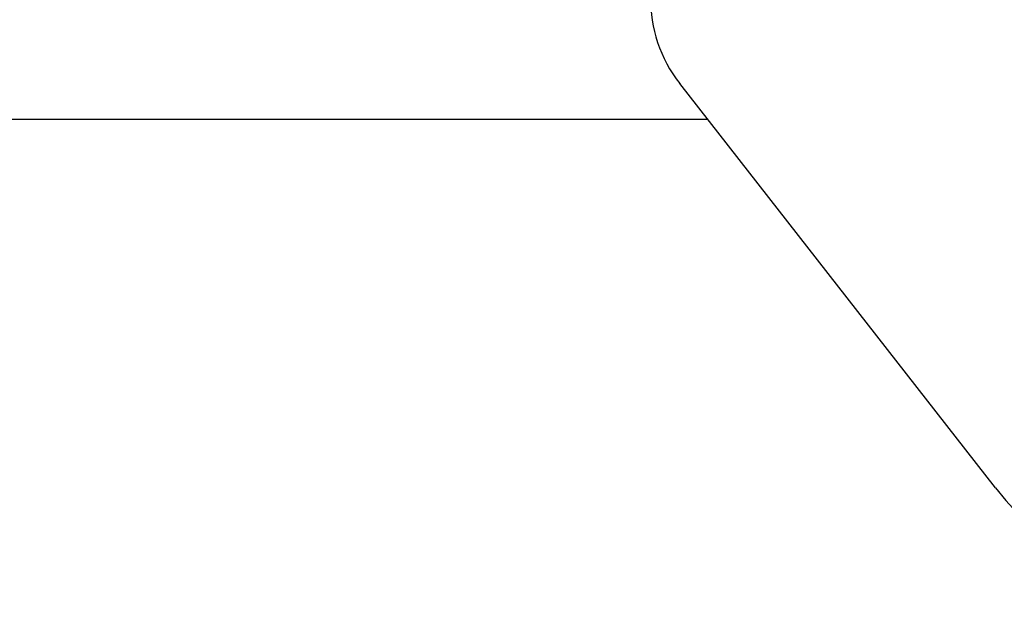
# Model space of a CAD drawing. Header units: millimetres. Extents: x 0 to 4200, y 0 to 2970.
# Tile 10 of 22: x 835 to 885, y 2159 to 2189. Entities that reach past the tile are written whole.
import ezdxf

# ---------------------------------------------------------------- set-up
doc = ezdxf.new("R2010")
doc.units = ezdxf.units.MM
doc.header["$LTSCALE"] = 231
doc.layers.get('0').update_dxf_attribs({"linetype": 'CONTINUOUS'})

msp = doc.modelspace()

# ---------------------------------------------------------------- hatches: boundary and pattern name
at = {"linetype": 'CONTINUOUS'}
h = msp.add_hatch(dxfattribs=at)
h.set_pattern_fill('A', color=2, scale=3.5117968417, angle=45, style=0, pattern_type=0)
h.set_pattern_definition([(45, (0, 0), (-2.4832153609, 2.4832153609), [])])
edge = h.paths.add_edge_path()
edge.add_line((1696.7211471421, 2183.6710856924), (1641.3417305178, 2183.6710856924))
edge.add_arc((1641.3417305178, 2191.2916690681), 7.6205833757, 180, 270)
edge.add_line((1633.7211471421, 2191.2916690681), (1633.7211471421, 2238.0505023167))
edge.add_arc((1629.1005637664, 2238.0505023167), 4.6205833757, 0, 90)
edge.add_line((1629.1005637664, 2242.6710856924), (1622.0909032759, 2242.6710856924))
edge.add_line((1622.0909032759, 2242.6710856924), (1624.171025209, 2240.5909637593))
edge.add_arc((1624.5811471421, 2241.0010856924), 0.58, 225, 270)
edge.add_line((1624.5811471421, 2240.4210856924), (1628.1211471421, 2240.4210856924))
edge.add_line((1628.1211471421, 2240.4210856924), (1628.1211471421, 2238.7210856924))
edge.add_line((1618.7211471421, 2238.7210856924), (1628.1211471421, 2238.7210856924))
edge.add_arc((1618.7211471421, 2243.4210856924), 4.7, 141.9878905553, 270)
edge.add_arc((1613.8336388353, 2247.8010856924), 1.9, 172.3377443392, 308.5652107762)
edge.add_arc((1622.1586373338, 2246.6810856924), 10.3, 108.9801928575, 172.3377443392)
edge.add_line((1323.9211471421, 2256.4210856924), (1618.8086522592, 2256.4210856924))
edge.add_arc((1323.9211471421, 2254.6710856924), 1.75, 90, 180)
edge.add_line((1322.1711471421, 2247.6710856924), (1322.1711471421, 2254.6710856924))
edge.add_line((1320.9211471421, 2247.6710856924), (1322.1711471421, 2247.6710856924))
edge.add_line((1320.9211471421, 2247.6710856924), (1320.9211471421, 2254.6710856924))
edge.add_arc((1323.9211471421, 2254.6710856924), 3, 90, 180)
edge.add_line((1323.9211471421, 2257.6710856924), (1661.4404220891, 2257.6710856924))
edge.add_arc((1661.4404220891, 2259.6518107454), 1.9807250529, 270, 360)
edge.add_line((1663.4211471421, 2274.6710856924), (1663.4211471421, 2259.6518107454))
edge.add_line((1664.6711471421, 2274.6710856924), (1663.4211471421, 2274.6710856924))
edge.add_line((1664.6711471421, 2274.6710856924), (1664.6711471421, 2259.6518107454))
edge.add_arc((1661.4404220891, 2259.6518107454), 3.2307250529, 270, 360)
edge.add_line((1625.5086224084, 2256.4210856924), (1661.4404220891, 2256.4210856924))
edge.add_arc((1622.1586373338, 2246.6810856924), 10.3, 53.1301023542, 71.0198071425)
edge.add_arc((1628.1886373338, 2254.7210856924), 0.25, 244.4561633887, 53.1301023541)
edge.add_arc((1625.321147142, 2248.7210856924), 6.4, 64.4561633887, 165.2716043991)
edge.add_arc((1619.615010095, 2250.2210856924), 0.5, 165.2716043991, 270)
edge.add_line((1619.615010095, 2249.7210856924), (1628.4211471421, 2249.7210856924))
edge.add_arc((1628.4211471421, 2249.6210856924), 0.1, 0, 90)
edge.add_line((1628.5211471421, 2249.6210856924), (1628.5211471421, 2246.5510856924))
edge.add_arc((1628.4211471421, 2246.5510856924), 0.1, 270, 360)
edge.add_line((1628.2165410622, 2246.4510856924), (1628.4211471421, 2246.4510856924))
edge.add_arc((1628.2165410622, 2246.5510856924), 0.1, 197.4576031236, 270)
edge.add_line((1628.1211471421, 2246.5210856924), (1628.1211471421, 2246.4210856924))
edge.add_line((1624.5811471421, 2246.4210856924), (1628.1211471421, 2246.4210856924))
edge.add_arc((1624.5811471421, 2245.8410856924), 0.58, 90, 135)
edge.add_line((1624.171025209, 2246.2512076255), (1623.5909032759, 2245.6710856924))
edge.add_line((1629.1005637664, 2245.6710856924), (1623.5909032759, 2245.6710856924))
edge.add_arc((1629.1005637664, 2238.0505023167), 7.6205833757, 0, 90)
edge.add_line((1636.7211471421, 2191.2916690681), (1636.7211471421, 2238.0505023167))
edge.add_arc((1641.3417305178, 2191.2916690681), 4.6205833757, 180, 270)
edge.add_line((1696.7211471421, 2186.6710856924), (1641.3417305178, 2186.6710856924))
edge.add_line((1696.7211471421, 2186.6710856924), (1696.7211471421, 2183.6710856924))
edge = h.paths.add_edge_path()
edge.add_line((827.2791857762, 2183.6710856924), (773.2211471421, 2183.6710856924))
edge.add_line((773.2211471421, 2183.6710856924), (790.2211471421, 2183.6710856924))
edge.add_line((790.2211471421, 2183.6710856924), (790.2211471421, 2181.1710856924))
edge.add_line((773.2211471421, 2181.1710856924), (790.2211471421, 2181.1710856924))
edge.add_arc((773.2211471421, 2183.6710856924), 2.5, 90, 270)
edge.add_line((827.2791857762, 2186.1710856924), (773.2211471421, 2186.1710856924))
edge.add_arc((827.2791857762, 2190.1130470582), 3.9419613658, 270, 360)
edge.add_line((831.2211471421, 2238.2291243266), (831.2211471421, 2190.1130470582))
edge.add_arc((837.6631085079, 2238.2291243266), 6.4419613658, 90, 180)
edge.add_line((844.8513910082, 2244.6710856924), (837.6631085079, 2244.6710856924))
edge.add_line((843.2712690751, 2246.2512076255), (844.8513910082, 2244.6710856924))
edge.add_arc((842.8611471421, 2245.8410856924), 0.58, 45, 90)
edge.add_line((839.3211471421, 2246.4210856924), (842.8611471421, 2246.4210856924))
edge.add_line((839.3211471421, 2246.5210856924), (839.3211471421, 2246.4210856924))
edge.add_arc((839.2257532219, 2246.5510856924), 0.1, 270, 342.5423968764)
edge.add_line((839.0211471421, 2246.4510856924), (839.2257532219, 2246.4510856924))
edge.add_arc((839.0211471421, 2246.5510856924), 0.1, 180, 270)
edge.add_line((838.9211471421, 2249.6210856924), (838.9211471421, 2246.5510856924))
edge.add_arc((839.0211471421, 2249.6210856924), 0.1, 90, 180)
edge.add_line((839.0211471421, 2249.7210856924), (847.8272841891, 2249.7210856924))
edge.add_arc((847.8272841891, 2250.2210856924), 0.5, 270, 14.7283956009)
edge.add_arc((842.1211471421, 2248.7210856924), 6.4, 14.7283956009, 115.5438366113)
edge.add_arc((839.2536569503, 2254.7210856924), 0.25, 126.8698976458, 295.5438366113)
edge.add_arc((845.2836569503, 2246.6810856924), 10.3, 108.9801928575, 126.8698976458)
edge.add_line((825.401872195, 2256.4210856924), (841.9336718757, 2256.4210856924))
edge.add_arc((825.401872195, 2259.6518107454), 3.2307250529, 180, 270)
edge.add_line((822.1711471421, 2274.6710856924), (822.1711471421, 2259.6518107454))
edge.add_line((822.1711471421, 2274.6710856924), (823.4211471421, 2274.6710856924))
edge.add_line((823.4211471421, 2274.6710856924), (823.4211471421, 2259.6518107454))
edge.add_arc((825.401872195, 2259.6518107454), 1.9807250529, 180, 270)
edge.add_line((825.401872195, 2257.6710856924), (876.7711471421, 2257.6710856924))
edge.add_line((876.7711471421, 2257.6710856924), (876.7711471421, 2253.4210856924))
edge.add_line((876.7711471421, 2253.4210856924), (867.2711471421, 2253.4210856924))
edge.add_line((867.2711471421, 2253.4210856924), (867.2711471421, 2256.4210856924))
edge.add_line((848.6336420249, 2256.4210856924), (867.2711471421, 2256.4210856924))
edge.add_arc((845.2836569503, 2246.6810856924), 10.3, 7.6622556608, 71.0198071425)
edge.add_arc((853.6086554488, 2247.8010856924), 1.9, 231.4347892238, 7.6622556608)
edge.add_arc((848.7211471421, 2243.4210856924), 4.7, 270, 38.0121094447)
edge.add_line((839.3211471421, 2238.7210856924), (848.7211471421, 2238.7210856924))
edge.add_line((839.3211471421, 2240.4210856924), (839.3211471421, 2238.7210856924))
edge.add_line((839.3211471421, 2240.4210856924), (842.8611471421, 2240.4210856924))
edge.add_arc((842.8611471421, 2241.0010856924), 0.58, 270, 315)
edge.add_line((844.8513910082, 2242.1710856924), (843.2712690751, 2240.5909637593))
edge.add_line((844.8513910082, 2242.1710856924), (837.6631085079, 2242.1710856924))
edge.add_arc((837.6631085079, 2238.2291243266), 3.9419613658, 90, 180)
edge.add_line((833.7211471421, 2238.2291243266), (833.7211471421, 2211.6710856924))
edge.add_line((833.7211471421, 2211.6710856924), (859.6425577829, 2211.6710856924))
edge.add_arc((859.6425577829, 2198.7484404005), 12.9226452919, 65, 90)
edge.add_line((865.1039036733, 2210.4603344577), (883.1588332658, 2202.0411825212))
edge.add_line((881.0457419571, 2197.509643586), (883.1588332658, 2202.0411825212))
edge.add_line((862.9908123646, 2205.9287955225), (881.0457419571, 2197.509643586))
edge.add_arc((859.6425577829, 2198.7484404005), 7.9226452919, 65, 90)
edge.add_line((833.7211471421, 2206.6710856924), (859.6425577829, 2206.6710856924))
edge.add_line((833.7211471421, 2206.6710856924), (833.7211471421, 2190.1130470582))
edge.add_arc((827.2791857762, 2190.1130470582), 6.4419613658, 270, 360)
edge = h.paths.add_edge_path()
edge.add_line((1663.4904220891, 2277.6710856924), (1659.8711471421, 2277.6710856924))
edge.add_line((1659.8711471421, 2277.6710856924), (1323.7035349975, 2302.1193898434))
edge.add_arc((1323.9211399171, 2305.111487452), 2.9999997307, 179.9999999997, 265.8403992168)
edge.add_line((1320.9211471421, 2305.111487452), (1320.9211471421, 2317.9580493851))
edge.add_line((1320.9211471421, 2317.9580493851), (1322.1711471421, 2317.9580493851))
edge.add_line((1322.1711471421, 2305.111487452), (1322.1711471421, 2317.9580493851))
edge.add_arc((1323.9211399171, 2305.111487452), 1.7499998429, 179.9999999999, 265.8403992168)
edge.add_line((1659.9165412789, 2278.9210856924), (1323.794203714, 2303.3660971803))
edge.add_line((1663.4904220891, 2278.9210856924), (1659.9165412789, 2278.9210856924))
edge.add_arc((1663.4904220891, 2275.6903606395), 3.2307250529, 0, 90)
edge.add_line((1666.7211471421, 2229.2710856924), (1666.7211471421, 2275.6903606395))
edge.add_arc((1665.4711471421, 2229.2710856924), 1.25, 180, 360)
edge.add_line((1664.2211471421, 2229.2710856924), (1664.2211471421, 2241.5710856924))
edge.add_line((1665.4711471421, 2241.5710856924), (1664.2211471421, 2241.5710856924))
edge.add_line((1665.4711471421, 2229.2710856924), (1665.4711471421, 2241.5710856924))
edge.add_line((1665.4711471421, 2229.2710856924), (1665.4711471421, 2275.6903606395))
edge.add_arc((1663.4904220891, 2275.6903606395), 1.9807250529, 0, 90)
edge = h.paths.add_edge_path()
edge.add_line((826.9711471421, 2277.6710856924), (823.351872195, 2277.6710856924))
edge.add_arc((823.351872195, 2275.6903606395), 1.9807250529, 90, 180)
edge.add_line((821.3711471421, 2229.2710856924), (821.3711471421, 2275.6903606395))
edge.add_line((821.3711471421, 2229.2710856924), (821.3711471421, 2241.5710856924))
edge.add_line((821.3711471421, 2241.5710856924), (822.6211471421, 2241.5710856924))
edge.add_line((822.6211471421, 2229.2710856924), (822.6211471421, 2241.5710856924))
edge.add_arc((821.3711471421, 2229.2710856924), 1.25, 180, 360)
edge.add_line((820.1211471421, 2229.2710856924), (820.1211471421, 2275.6903606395))
edge.add_arc((823.351872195, 2275.6903606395), 3.2307250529, 90, 180)
edge.add_line((826.9257530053, 2278.9210856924), (823.351872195, 2278.9210856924))
edge.add_line((856.3227189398, 2281.0590250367), (826.9257530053, 2278.9210856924))
edge.add_arc((856.2683177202, 2281.8070494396), 0.75, 274.1596, 4.1596)
edge.add_line((857.016342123, 2281.8614506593), (856.9982083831, 2282.1107921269))
edge.add_arc((859.2422815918, 2282.2739957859), 2.25, 94.1596, 184.1596)
edge.add_line((859.0790779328, 2284.5180689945), (869.5661318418, 2285.2807560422))
edge.add_line((869.5661318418, 2285.2807560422), (869.1309220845, 2291.2649512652))
edge.add_line((874.2922904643, 2291.6403196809), (869.1309220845, 2291.2649512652))
edge.add_line((874.2922904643, 2291.6403196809), (874.2268710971, 2292.5398451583))
edge.add_arc((887.5872579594, 2278.7507167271), 19.2, 94.1596, 134.0952678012)
edge.add_arc((887.5872579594, 2278.7507167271), 19.2, 54.2239321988, 94.1596)
edge.add_line((898.8773591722, 2293.428306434), (898.811939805, 2294.3278319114))
edge.add_line((907.6209221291, 2294.0641954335), (898.8773591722, 2293.428306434))
edge.add_line((907.6209221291, 2294.0641954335), (910.3669974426, 2334.9721295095))
edge.add_line((910.3669974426, 2334.9721295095), (904.0811441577, 2335.3940874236))
edge.add_line((904.0811441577, 2335.3940874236), (905.7555803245, 2360.3379496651))
edge.add_arc((929.8102717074, 2308.0916511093), 57.5178571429, 98.9193008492, 114.7217914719)
edge.add_line((920.8925199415, 2364.9139846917), (920.9594973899, 2365.9117392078))
edge.add_arc((929.877249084, 2309.089404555), 57.5178581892, 93.9397614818, 98.9193006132)
edge.add_line((925.8583555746, 2365.4735842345), (925.9253330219, 2366.4713387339))
edge.add_arc((929.8102717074, 2308.0916511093), 57.5178571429, 93.099724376, 93.9397616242)
edge.add_line((926.7000505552, 2365.5253556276), (926.7670280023, 2366.5231101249))
edge.add_arc((929.877249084, 2309.089404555), 57.5178581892, 86.5480971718, 93.0997242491)
edge.add_line((933.2734581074, 2365.5051532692), (933.3404355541, 2366.5029077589))
edge.add_arc((929.8102717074, 2308.0916511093), 57.5178571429, 86.1596, 86.5480971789)
edge.add_arc((929.8102717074, 2308.0916511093), 57.5178571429, 81.0261469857, 86.1596)
edge.add_line((938.7821208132, 2364.9054682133), (938.8490982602, 2365.9032227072))
edge.add_arc((929.877249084, 2309.089404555), 57.5178581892, 76.0829275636, 81.0261470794)
edge.add_line((943.6443102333, 2363.9210633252), (943.7112876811, 2364.9188178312))
edge.add_arc((929.8102717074, 2308.0916511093), 57.5178571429, 57.5974085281, 76.0829273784)
edge.add_line((958.957641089, 2331.7103278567), (960.6320772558, 2356.6541900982))
edge.add_line((958.957641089, 2331.7103278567), (952.6717878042, 2332.1322857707))
edge.add_line((950.3248265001, 2297.1699022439), (952.6717878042, 2332.1322857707))
edge.add_line((959.1089173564, 2297.8087386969), (950.3248265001, 2297.1699022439))
edge.add_line((959.1089173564, 2297.8087386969), (959.0434979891, 2298.7082641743))
edge.add_arc((972.363356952, 2284.9161882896), 19.1739406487, 91.1700327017, 134.0021626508)
edge.add_arc((972.363356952, 2284.9161882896), 19.1739406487, 54.3170373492, 91.1700327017)
edge.add_line((983.6129302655, 2299.590830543), (983.5475108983, 2300.4903560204))
edge.add_line((988.8148265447, 2299.9691464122), (983.6129302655, 2299.590830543))
edge.add_line((989.2500363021, 2293.9849511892), (988.8148265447, 2299.9691464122))
edge.add_line((989.2500363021, 2293.9849511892), (1003.6971291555, 2295.0356381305))
edge.add_arc((1003.8603328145, 2292.7915649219), 2.25, 4.1596, 94.1596)
edge.add_line((1006.122539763, 2292.7054271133), (1006.1044060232, 2292.9547685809))
edge.add_arc((1006.8705641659, 2292.759828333), 0.75, 184.1596, 274.1596)
edge.add_line((1163.0480905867, 2303.3660971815), (1006.9249653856, 2292.0118039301))
edge.add_arc((1162.9211543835, 2305.1114874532), 1.7499998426, 274.1596007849, 360)
edge.add_line((1164.6711471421, 2305.1114874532), (1164.6711471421, 2317.9580493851))
edge.add_line((1165.9211471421, 2317.9580493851), (1164.6711471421, 2317.9580493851))
edge.add_line((1165.9211471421, 2305.1114874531), (1165.9211471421, 2317.9580493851))
edge.add_arc((1162.9211543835, 2305.1114874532), 2.9999997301, 274.159600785, 360)
edge.add_line((1163.1387593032, 2302.1193898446), (1007.015634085, 2290.765096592))
edge.add_arc((1006.8705641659, 2292.759828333), 2, 184.1596, 274.1596)
edge.add_line((1004.8758324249, 2292.6147584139), (1004.857698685, 2292.8640998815))
edge.add_arc((1003.8603328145, 2292.7915649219), 1, 4.1596, 94.1596)
edge.add_line((983.7711471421, 2292.3331892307), (1003.787797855, 2293.7889307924))
edge.add_line((983.7711471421, 2292.3331892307), (983.6804784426, 2293.5798965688))
edge.add_line((983.6804784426, 2293.5798965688), (976.7829629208, 2293.0782641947))
edge.add_line((976.7829629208, 2293.0782641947), (976.8223371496, 2292.5368630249))
edge.add_line((976.8223371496, 2292.5368630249), (976.7257294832, 2292.4725171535))
edge.add_line((979.7286768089, 2251.1815701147), (976.7257294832, 2292.4725171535))
edge.add_line((979.7286768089, 2251.1815701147), (979.9829079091, 2251.2000594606))
edge.add_line((979.9829079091, 2251.2000594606), (979.83783799, 2253.1947912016))
edge.add_line((983.7711471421, 2253.4808471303), (979.83783799, 2253.1947912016))
edge.add_line((983.7711471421, 2257.6710856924), (983.7711471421, 2253.4808471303))
edge.add_line((983.7711471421, 2257.6710856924), (1162.9211471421, 2257.6710856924))
edge.add_arc((1162.9211471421, 2254.6710856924), 3, 0, 90)
edge.add_line((1165.9211471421, 2247.6710856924), (1165.9211471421, 2254.6710856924))
edge.add_line((1165.9211471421, 2247.6710856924), (1164.6711471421, 2247.6710856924))
edge.add_line((1164.6711471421, 2247.6710856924), (1164.6711471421, 2254.6710856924))
edge.add_arc((1162.9211471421, 2254.6710856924), 1.75, 0, 90)
edge.add_line((992.2711471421, 2256.4210856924), (1162.9211471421, 2256.4210856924))
edge.add_line((992.2711471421, 2253.4210856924), (992.2711471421, 2256.4210856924))
edge.add_line((992.2711471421, 2253.4210856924), (984.6300393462, 2253.4210856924))
edge.add_line((984.7662669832, 2251.547936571), (984.6300393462, 2253.4210856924))
edge.add_line((984.7662669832, 2251.547936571), (982.0547364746, 2251.3507363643))
edge.add_spline(control_points=[(982.0547364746, 2251.3507363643), (982.2048217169, 2251.3223631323), (982.5125530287, 2251.2641429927), (982.9967056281, 2251.1724199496), (983.3347668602, 2251.1082971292), (983.5075995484, 2251.0754969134)], knot_values=[0, 0, 0, 0, 0.3333333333, 0.6666666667, 1, 1, 1, 1], degree=3, periodic=0)
edge.add_line((984.0617814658, 2243.4554177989), (983.5075995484, 2251.0754969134))
edge.add_spline(control_points=[(982.6640301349, 2242.9728630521), (982.808430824, 2243.0226532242), (983.1045002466, 2243.1247856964), (983.5702870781, 2243.2855945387), (983.8955132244, 2243.397955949), (984.0617814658, 2243.4554177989)], knot_values=[0, 0, 0, 0, 0.3333333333, 0.6666666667, 1, 1, 1, 1], degree=3, periodic=0)
edge.add_line((980.3379704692, 2242.8036968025), (982.6640301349, 2242.9728630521))
edge.add_line((980.5265613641, 2240.2105455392), (980.3379704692, 2242.8036968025))
edge.add_arc((790.8319846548, 2407.5216997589), 252.9368651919, 318.2630733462, 318.5876150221)
edge.add_line((979.575802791, 2239.1387590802), (971.8502399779, 2238.5769056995))
edge.add_arc((1122.3043149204, 2418.3203408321), 234.4016365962, 229.7188100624, 230.0690147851)
edge.add_line((970.7544114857, 2239.4998509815), (970.5658205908, 2242.0930022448))
edge.add_line((968.2397609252, 2241.9238359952), (970.5658205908, 2242.0930022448))
edge.add_spline(control_points=[(966.7868978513, 2242.1990754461), (966.9591136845, 2242.1663922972), (967.2963529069, 2242.1024252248), (967.7805490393, 2242.0106934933), (968.0890778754, 2241.9523222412), (968.2397609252, 2241.9238359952)], knot_values=[0, 0, 0, 0, 0.3333333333, 0.6666666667, 1, 1, 1, 1], degree=3, periodic=0)
edge.add_line((966.7868978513, 2242.1990754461), (966.232715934, 2249.8191545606))
edge.add_spline(control_points=[(966.232715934, 2249.8191545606), (966.3983907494, 2249.8764113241), (966.7228260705, 2249.9884996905), (967.1886547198, 2250.1493234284), (967.4854914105, 2250.2517208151), (967.6304672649, 2250.3017093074)], knot_values=[0, 0, 0, 0, 0.3333333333, 0.6666666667, 1, 1, 1, 1], degree=3, periodic=0)
edge.add_line((967.6304672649, 2250.3017093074), (964.9189367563, 2250.1045091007))
edge.add_line((964.9189367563, 2250.1045091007), (964.7738668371, 2252.0992408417))
edge.add_line((969.5572259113, 2252.4471179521), (964.7738668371, 2252.0992408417))
edge.add_line((969.7022958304, 2250.4523862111), (969.5572259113, 2252.4471179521))
edge.add_line((969.7022958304, 2250.4523862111), (969.9565269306, 2250.470875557))
edge.add_line((969.9565269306, 2250.470875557), (966.9535796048, 2291.7618225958))
edge.add_line((966.9535796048, 2291.7618225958), (966.8486784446, 2291.8115134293))
edge.add_line((966.8093042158, 2292.3529145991), (966.8486784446, 2291.8115134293))
edge.add_line((966.8093042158, 2292.3529145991), (959.6804784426, 2291.834459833))
edge.add_line((959.6804784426, 2291.834459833), (959.7711471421, 2290.5877524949))
edge.add_line((950.2711471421, 2289.8968504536), (959.7711471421, 2290.5877524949))
edge.add_line((950.2711471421, 2289.8968504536), (950.1804784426, 2291.1435577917))
edge.add_line((950.1804784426, 2291.1435577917), (954.3422308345, 2291.4462276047))
edge.add_line((954.3422308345, 2291.4462276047), (954.1971609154, 2293.4409593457))
edge.add_line((954.1971609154, 2293.4409593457), (949.2103315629, 2293.0782845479))
edge.add_line((948.9201917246, 2297.0677480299), (949.2103315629, 2293.0782845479))
edge.add_line((947.1018903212, 2296.9355092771), (948.9201917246, 2297.0677480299))
edge.add_line((947.1018903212, 2296.9355092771), (950.2827027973, 2344.319667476))
edge.add_line((951.7543906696, 2344.2208757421), (950.2827027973, 2344.319667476))
edge.add_line((952.5581200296, 2356.193929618), (951.7543906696, 2344.2208757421))
edge.add_line((952.5581200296, 2356.193929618), (942.1066417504, 2356.8955183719))
edge.add_line((941.0350026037, 2340.9314465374), (942.1066417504, 2356.8955183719))
edge.add_line((937.8421882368, 2341.1457743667), (941.0350026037, 2340.9314465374))
edge.add_line((937.8421882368, 2341.1457743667), (939.5133030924, 2340.5755652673))
edge.add_line((939.5133030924, 2340.5755652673), (939.1190740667, 2334.7027856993))
edge.add_line((939.1190740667, 2334.7027856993), (937.3867415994, 2334.361043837))
edge.add_line((937.3867415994, 2334.361043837), (935.590783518, 2334.481603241))
edge.add_line((935.590783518, 2334.481603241), (927.2052071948, 2209.5627411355))
edge.add_line((927.2052071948, 2209.5627411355), (920.5488930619, 2210.0095674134))
edge.add_line((927.0750131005, 2207.721883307), (920.5488930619, 2210.0095674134))
edge.add_line((927.0750131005, 2207.721883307), (926.0825930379, 2204.8907876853))
edge.add_line((926.0825930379, 2204.8907876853), (911.9271149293, 2209.8528879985))
edge.add_line((912.919534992, 2212.6839836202), (911.9271149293, 2209.8528879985))
edge.add_line((919.2478134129, 2210.4656514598), (912.919534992, 2212.6839836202))
edge.add_line((927.6087476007, 2335.0174228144), (919.2478134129, 2210.4656514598))
edge.add_line((927.6087476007, 2335.0174228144), (925.8127895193, 2335.1379822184))
edge.add_line((924.1416746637, 2335.7081913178), (925.8127895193, 2335.1379822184))
edge.add_line((924.5359036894, 2341.5809708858), (924.1416746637, 2335.7081913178))
edge.add_line((926.2682361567, 2341.9227127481), (924.5359036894, 2341.5809708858))
edge.add_line((923.0754217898, 2342.1370405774), (926.2682361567, 2341.9227127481))
edge.add_line((923.0754217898, 2342.1370405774), (924.1470609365, 2358.101112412))
edge.add_line((924.1470609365, 2358.101112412), (913.6955826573, 2358.8027011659))
edge.add_line((913.6955826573, 2358.8027011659), (912.8918532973, 2346.82964729))
edge.add_line((914.3635411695, 2346.7308555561), (912.8918532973, 2346.82964729))
edge.add_line((910.843858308, 2294.2985884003), (914.3635411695, 2346.7308555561))
edge.add_line((909.0255569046, 2294.1663496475), (910.843858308, 2294.2985884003))
edge.add_line((909.0255569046, 2294.1663496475), (909.3156967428, 2290.1768861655))
edge.add_line((909.3156967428, 2290.1768861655), (904.3288673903, 2289.8142113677))
edge.add_line((904.4739373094, 2287.8194796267), (904.3288673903, 2289.8142113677))
edge.add_line((904.4739373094, 2287.8194796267), (910.1804784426, 2288.2344965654))
edge.add_line((910.1804784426, 2288.2344965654), (910.2711471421, 2286.9877892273))
edge.add_line((900.7711471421, 2286.296887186), (910.2711471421, 2286.9877892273))
edge.add_line((900.7711471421, 2286.296887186), (900.6804784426, 2287.5435945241))
edge.add_line((900.6804784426, 2287.5435945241), (892.0068639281, 2286.9127926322))
edge.add_line((892.0068639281, 2286.9127926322), (892.0503849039, 2286.3143731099))
edge.add_line((894.6181224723, 2251.0076212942), (892.0503849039, 2286.3143731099))
edge.add_line((894.6181224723, 2251.0076212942), (894.8674639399, 2251.0257550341))
edge.add_line((894.8674639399, 2251.0257550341), (894.7223940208, 2253.0204867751))
edge.add_line((899.4598819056, 2253.365027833), (894.7223940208, 2253.0204867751))
edge.add_line((899.6049518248, 2251.370296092), (899.4598819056, 2253.365027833))
edge.add_line((899.6049518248, 2251.370296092), (896.9120639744, 2251.1744517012))
edge.add_line((898.8822230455, 2250.7971838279), (896.9120639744, 2251.1744517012))
edge.add_line((899.4161993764, 2243.4549343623), (898.8822230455, 2250.7971838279))
edge.add_line((897.5213576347, 2242.7965783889), (899.4161993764, 2243.4549343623))
edge.add_line((895.2274161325, 2242.629747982), (897.5213576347, 2242.7965783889))
edge.add_line((895.488541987, 2239.0392308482), (895.2274161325, 2242.629747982))
edge.add_line((894.563711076, 2237.9693300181), (895.488541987, 2239.0392308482))
edge.add_line((894.563711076, 2237.9693300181), (886.584784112, 2237.3890503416))
edge.add_line((886.584784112, 2237.3890503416), (885.5148832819, 2238.3138812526))
edge.add_line((885.5148832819, 2238.3138812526), (885.2537574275, 2241.9043983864))
edge.add_line((882.9598159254, 2241.7375679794), (885.2537574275, 2241.9043983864))
edge.add_line((882.9598159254, 2241.7375679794), (880.9896568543, 2242.1148358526))
edge.add_line((880.9896568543, 2242.1148358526), (880.4556805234, 2249.4570853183))
edge.add_line((880.4556805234, 2249.4570853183), (882.3505222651, 2250.1154412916))
edge.add_line((882.3505222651, 2250.1154412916), (879.6576344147, 2249.9195969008))
edge.add_line((879.6576344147, 2249.9195969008), (879.5125644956, 2251.9143286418))
edge.add_line((884.2500523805, 2252.2588696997), (879.5125644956, 2251.9143286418))
edge.add_line((884.3951222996, 2250.2641379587), (884.2500523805, 2252.2588696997))
edge.add_line((884.3951222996, 2250.2641379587), (884.6444637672, 2250.2822716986))
edge.add_line((884.6444637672, 2250.2822716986), (882.0767261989, 2285.5890235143))
edge.add_line((882.0332052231, 2286.1874430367), (882.0767261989, 2285.5890235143))
edge.add_line((882.0332052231, 2286.1874430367), (876.6804784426, 2285.7981577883))
edge.add_line((876.6804784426, 2285.7981577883), (876.7711471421, 2284.5514504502))
edge.add_line((859.1697466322, 2283.2713616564), (876.7711471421, 2284.5514504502))
edge.add_arc((859.2422815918, 2282.2739957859), 1, 94.1596, 184.1596)
edge.add_line((858.2630494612, 2281.9521193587), (858.2449157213, 2282.2014608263))
edge.add_arc((856.2683177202, 2281.8070494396), 2, 274.1596, 4.1596)
edge.add_line((856.4133876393, 2279.8123176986), (826.9711471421, 2277.6710856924))
edge.add_line((977.6352588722, 2295.1455308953), (976.6378930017, 2295.0729959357))
edge.add_line((977.3451190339, 2299.1349943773), (977.6352588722, 2295.1455308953))
edge.add_line((976.8464360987, 2299.0987268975), (977.3451190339, 2299.1349943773))
edge.add_arc((976.8827035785, 2298.6000439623), 0.5, 94.1596, 184.1595999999)
edge.add_line((976.3840206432, 2298.5637764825), (976.6378930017, 2295.0729959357))
edge.add_line((966.6642342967, 2294.3476463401), (965.6668684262, 2294.2751113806))
edge.add_line((966.4103619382, 2297.8384268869), (966.6642342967, 2294.3476463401))
edge.add_arc((965.9116790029, 2297.8021594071), 0.5, 4.1595999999, 94.1596)
edge.add_line((965.3767285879, 2298.2645748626), (965.8754115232, 2298.3008423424))
edge.add_line((965.3767285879, 2298.2645748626), (965.6668684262, 2294.2751113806))
edge = h.paths.add_edge_path()
edge.add_line((900.7711471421, 2257.6710856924), (910.2711471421, 2257.6710856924))
edge.add_line((910.2711471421, 2257.6710856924), (910.2711471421, 2256.4210856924))
edge.add_line((910.2711471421, 2253.4210856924), (910.2711471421, 2256.4210856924))
edge.add_line((910.2711471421, 2253.4210856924), (900.7711471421, 2253.4210856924))
edge.add_line((900.7711471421, 2257.6710856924), (900.7711471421, 2253.4210856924))
edge = h.paths.add_edge_path()
edge.add_line((950.2711471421, 2257.6710856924), (959.7711471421, 2257.6710856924))
edge.add_line((959.7711471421, 2257.6710856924), (959.7711471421, 2253.4210856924))
edge.add_line((959.7711471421, 2253.4210856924), (950.2711471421, 2253.4210856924))
edge.add_line((950.2711471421, 2253.4210856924), (950.2711471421, 2256.4210856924))
edge.add_line((950.2711471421, 2257.6710856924), (950.2711471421, 2256.4210856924))
edge = h.paths.add_edge_path()
edge.add_line((1166.4211471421, 2482.6351873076), (1166.4211471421, 2232.6710856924))
edge.add_arc((1165.9211471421, 2479.1710856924), 3.5, 81.7867892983, 90)
edge.add_line((1140.3373981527, 2482.6710856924), (1165.9211471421, 2482.6710856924))
edge.add_arc((1140.3373981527, 2486.9710856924), 4.3, 179, 270)
edge.add_line((1136.1428620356, 2493.050633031), (1136.0380530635, 2487.0461310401))
edge.add_arc((1155.8311471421, 2487.6710856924), 20.41, 164.7177573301, 180)
edge.add_line((1135.4211471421, 2487.6710856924), (1135.4211471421, 2467.6710856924))
edge.add_line((1133.9211471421, 2467.6710856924), (1135.4211471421, 2467.6710856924))
edge.add_line((1133.9211471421, 2487.6710856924), (1133.9211471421, 2467.6710856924))
edge.add_arc((1155.8311471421, 2487.6710856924), 21.91, 116.3715832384, 180)
edge.add_arc((1243.4211471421, 2311.0022202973), 219.1, 90, 116.3715832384)
edge.add_arc((1243.4211471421, 2311.0022202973), 219.1, 63.6284167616, 90)
edge.add_arc((1331.0111471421, 2487.6710856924), 21.91, 0, 63.6284167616)
edge.add_line((1352.9211471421, 2487.6710856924), (1352.9211471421, 2467.6710856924))
edge.add_line((1351.4211471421, 2467.6710856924), (1352.9211471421, 2467.6710856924))
edge.add_line((1351.4211471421, 2487.6710856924), (1351.4211471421, 2467.6710856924))
edge.add_arc((1331.0111471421, 2487.6710856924), 20.41, 0, 15.2822426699)
edge.add_line((1350.6994322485, 2493.050633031), (1350.8042412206, 2487.0461310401))
edge.add_arc((1346.5048961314, 2486.9710856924), 4.3, 270, 1)
edge.add_line((1348.4211471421, 2482.6710856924), (1346.5048961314, 2482.6710856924))
edge.add_arc((1348.4211471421, 2481.6710856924), 1, 0, 90)
edge.add_line((1349.4211471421, 2468.6710856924), (1349.4211471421, 2481.6710856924))
edge.add_arc((1348.4211471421, 2468.6710856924), 1, 270, 360)
edge.add_line((1321.4211471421, 2467.6710856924), (1348.4211471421, 2467.6710856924))
edge.add_arc((1321.4211471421, 2468.6710856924), 1, 180, 270)
edge.add_line((1320.4211471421, 2481.6710856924), (1320.4211471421, 2468.6710856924))
edge.add_arc((1321.4211471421, 2481.6710856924), 1, 90, 180)
edge.add_line((1320.9211471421, 2482.6710856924), (1321.4211471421, 2482.6710856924))
edge.add_arc((1320.9211471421, 2479.1710856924), 3.5, 90, 98.2132107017)
edge.add_line((1320.4211471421, 2482.6351873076), (1320.4211471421, 2232.6710856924))
edge.add_line((1318.9211471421, 2232.6710856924), (1320.4211471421, 2232.6710856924))
edge.add_line((1318.9211471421, 2482.0433670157), (1318.9211471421, 2232.6710856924))
edge.add_arc((1320.9211471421, 2479.1710856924), 3.5, 124.849904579, 180)
edge.add_line((1317.4211471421, 2479.1710856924), (1317.4211471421, 2474.6710856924))
edge.add_line((1316.6211471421, 2474.6710856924), (1317.4211471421, 2474.6710856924))
edge.add_line((1316.6211471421, 2479.1710856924), (1316.6211471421, 2474.6710856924))
edge.add_arc((1320.9211471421, 2479.1710856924), 4.3, 90, 180)
edge.add_line((1320.9211471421, 2483.4710856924), (1346.5050179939, 2483.4710856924))
edge.add_arc((1346.5050179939, 2486.9710856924), 3.5, 270, 1)
edge.add_line((1349.8711471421, 2494.6710856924), (1350.0044849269, 2487.032169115))
edge.add_line((1349.8711471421, 2494.6710856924), (1350.1832127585, 2494.6710856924))
edge.add_arc((1331.0111471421, 2487.6710856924), 20.41, 20.0578732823, 63.6284167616)
edge.add_arc((1243.4211471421, 2311.0022202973), 217.6, 63.6284167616, 90)
edge.add_arc((1243.4211471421, 2311.0022202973), 217.6, 90, 116.3715832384)
edge.add_arc((1155.8311471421, 2487.6710856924), 20.41, 116.3715832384, 159.9421267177)
edge.add_line((1136.6590815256, 2494.6710856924), (1136.9711471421, 2494.6710856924))
edge.add_line((1136.9711471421, 2494.6710856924), (1136.8378093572, 2487.032169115))
edge.add_arc((1140.3372762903, 2486.9710856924), 3.5, 179, 270)
edge.add_line((1140.3372762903, 2483.4710856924), (1165.9211471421, 2483.4710856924))
edge.add_arc((1165.9211471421, 2479.1710856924), 4.3, 0, 90)
edge.add_line((1170.2211471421, 2479.1710856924), (1170.2211471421, 2474.6710856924))
edge.add_line((1169.4211471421, 2474.6710856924), (1170.2211471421, 2474.6710856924))
edge.add_line((1169.4211471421, 2479.1710856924), (1169.4211471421, 2474.6710856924))
edge.add_arc((1165.9211471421, 2479.1710856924), 3.5, 0, 55.150095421)
edge.add_line((1167.9211471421, 2482.0433670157), (1167.9211471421, 2232.6710856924))
edge.add_line((1166.4211471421, 2232.6710856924), (1167.9211471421, 2232.6710856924))
edge = h.paths.add_edge_path()
edge.add_line((953.7044981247, 2200.2880971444), (953.7044981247, 2203.2880971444))
edge.add_line((963.1413790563, 2203.2880971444), (953.7044981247, 2203.2880971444))
edge.add_line((963.1413790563, 2203.2880971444), (963.1413790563, 2200.2880971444))
edge.add_line((963.1413790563, 2200.2880971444), (953.7044981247, 2200.2880971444))
edge = h.paths.add_edge_path()
edge.add_line((929.8377961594, 2200.2880971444), (929.8377961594, 2203.2880971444))
edge.add_line((929.8377961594, 2200.2880971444), (896.4009152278, 2200.2880971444))
edge.add_line((896.4009152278, 2203.2880971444), (896.4009152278, 2200.2880971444))
edge.add_line((929.8377961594, 2203.2880971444), (896.4009152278, 2203.2880971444))
edge = h.paths.add_edge_path()
edge.add_arc((951.3688522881, 2681.5034756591), 34, 96.4631669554, 256.0416201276)
edge.add_arc((947.8793538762, 2712.3064528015), 3, 86.1596, 96.4631669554)
edge.add_line((966.1292009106, 2714.0881254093), (948.0802862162, 2715.2997162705))
edge.add_arc((965.9282685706, 2711.0948619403), 3, 75.8560330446, 86.1596)
edge.add_arc((958.3531337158, 2681.0346335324), 34, 15.4609610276, 75.8560330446)
edge.add_arc((994.0141984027, 2690.8981586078), 3.000001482, 195.4609303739, 266.1595436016)
edge.add_line((993.8132631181, 2687.9048953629), (999.8770815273, 2687.4978422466))
edge.add_spline(control_points=[(999.8770773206, 2687.4977795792), (999.9546617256, 2687.492571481), (1000.109311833, 2687.4755885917), (1000.3410671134, 2687.430318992), (1000.5685634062, 2687.3650858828), (1000.7906831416, 2687.2799857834), (1001.0073998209, 2687.1751187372), (1001.2159674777, 2687.0509578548), (1001.4140783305, 2686.908508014), (1001.601611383, 2686.7478974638), (1001.7777032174, 2686.569030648), (1001.9406858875, 2686.372662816), (1002.0906070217, 2686.1577448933), (1002.2255430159, 2685.9250466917), (1002.3445855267, 2685.6742843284), (1002.4465928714, 2685.4051201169), (1002.5303545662, 2685.1164436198), (1002.5939391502, 2684.8086130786), (1002.6350877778, 2684.483101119), (1002.6515902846, 2684.1469995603), (1002.645431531, 2683.9168776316), (1002.6377930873, 2683.8002406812)], knot_values=[0, 0, 0, 0, 0.0526315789, 0.1052631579, 0.1578947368, 0.2105263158, 0.2631578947, 0.3157894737, 0.3684210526, 0.4210526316, 0.4736842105, 0.5263157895, 0.5789473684, 0.6315789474, 0.6842105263, 0.7368421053, 0.7894736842, 0.8421052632, 0.8947368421, 0.9473684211, 1, 1, 1, 1], degree=3, periodic=0)
edge.add_line((1002.6365695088, 2683.7817803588), (1002.637794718, 2683.8002405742))
edge.add_line((1002.1034654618, 2675.8401972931), (1002.6365695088, 2683.7817803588))
edge.add_arc((999.1102019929, 2676.0411296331), 3, 266.1596, 356.1596)
edge.add_line((993.9882869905, 2673.3782027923), (998.9092696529, 2673.0478661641))
edge.add_arc((993.7873546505, 2670.3849393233), 3, 86.1596, 163.2719397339)
edge.add_arc((958.3531337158, 2681.0346335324), 34, 276.2775798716, 343.2719397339)
edge.add_arc((962.3989118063, 2644.2564918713), 2.9999997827, 96.2775654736, 176.1595911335)
edge.add_line((959.405649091, 2644.457424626), (946.8673476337, 2457.6759452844))
edge.add_arc((943.8740841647, 2457.8768776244), 3, 280.6371121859, 356.1596)
edge.add_arc((944.6124361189, 2453.9456136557), 1, 100.637112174, 176.1596)
edge.add_line((943.6146816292, 2454.0125911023), (941.8732680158, 2428.0709743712))
edge.add_arc((938.8800045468, 2428.2719067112), 3, 266.1596, 356.1596)
edge.add_line((938.6790722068, 2425.2786432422), (936.6835632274, 2425.4125981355))
edge.add_arc((936.8844955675, 2428.4058616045), 3, 176.1596, 266.1596)
edge.add_line((935.6326457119, 2454.5484106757), (933.8912320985, 2428.6067939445))
edge.add_arc((934.6348912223, 2454.6153881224), 1, 356.1596, 86.1596)
edge.add_line((934.7018686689, 2455.613142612), (919.735551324, 2456.6178043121))
edge.add_arc((919.936483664, 2459.6110677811), 3, 176.1596, 266.1596)
edge.add_line((917.6129946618, 2469.7895450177), (916.9432201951, 2459.8120001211))
edge.add_arc((920.6062581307, 2469.5886126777), 3, 86.1596, 176.1596)
edge.add_line((921.7786881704, 2472.5166612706), (920.8071904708, 2472.5818761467))
edge.add_arc((921.5777558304, 2469.5233978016), 3, 356.1596, 86.1596)
edge.add_line((924.3700869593, 2466.3292019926), (924.5710192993, 2469.3224654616))
edge.add_arc((927.3633504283, 2466.1282696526), 3, 176.1596, 266.1596)
edge.add_line((930.1819383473, 2462.932311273), (927.1624180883, 2463.1350061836))
edge.add_arc((930.3828706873, 2465.925574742), 3, 266.1596, 356.1596)
edge.add_line((945.4370862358, 2645.3951088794), (933.3761341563, 2465.724642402))
edge.add_arc((942.4438231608, 2645.5960409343), 2.9999998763, 356.1596049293, 76.0416279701)
edge.add_line((964.5649946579, 2704.7022919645), (948.3760907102, 2705.7890236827))
edge.add_arc((948.1751582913, 2702.7957590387), 3.0000005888, 86.1595999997, 98.5303510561)
edge.add_arc((951.3688438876, 2681.5034666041), 24.5304759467, 98.5303493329, 253.7863506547)
edge.add_arc((945.3571077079, 2660.8293191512), 3.0000005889, 253.786348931, 266.1596000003)
edge.add_line((945.156175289, 2657.8360545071), (961.3467357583, 2656.7492115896))
edge.add_arc((961.5476681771, 2659.7424762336), 3.0000005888, 266.1596000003, 278.5326126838)
edge.add_arc((958.353142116, 2681.0346425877), 24.5304759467, 278.5326109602, 73.7886122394)
edge.add_arc((964.364062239, 2701.7090273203), 3.0000005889, 73.7886105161, 86.1595999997)

# ---------------------------------------------------------------- linework, layer by layer
at = {"color": 7, "linetype": 'CONTINUOUS'}
for p, q in [((884.4876626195, 2165.0072128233), (868.4792093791, 2185.494511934)), ((869.9040059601, 2183.6710856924), (827.2791857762, 2183.6710856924))]:
    msp.add_line(p, q, dxfattribs=at)
for centre, radius, start, end in [((873.9950206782, 2189.8044801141), 7, 64.0976309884, 218.00350938), ((897.095231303, 2174.8585686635), 16, 218.00350938, 306.9082318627)]:
    msp.add_arc(centre, radius, start, end, dxfattribs=at)

doc.saveas('drawing.dxf')
